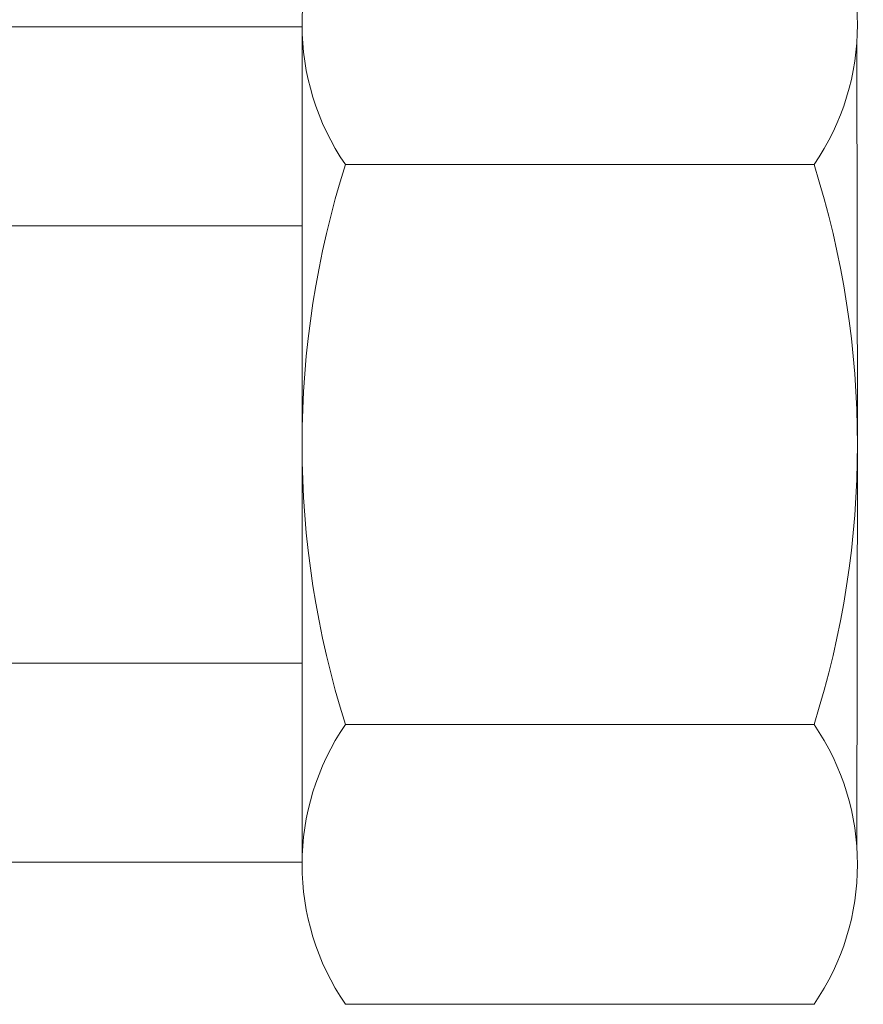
# Model space of a CAD drawing. Header units: millimetres. Extents: x -368 to 1732, y 3428 to 4913.
# Tile 50 of 80: x 1103.49 to 1106.81, y 4370.11 to 4373.98. Entities that reach past the tile are written whole.
import ezdxf

# ---------------------------------------------------------------- set-up
doc = ezdxf.new("R2010")
doc.units = ezdxf.units.MM
doc.linetypes.add('ACAD_ISO08W100', pattern=[36, 24, -3, 6, -3])
doc.layers.add('-- CO_p', color=51, linetype='Continuous', lineweight=9)

# ---------------------------------------------------------------- blocks, each defined once
blk = doc.blocks.new('łącznik DN20')
at = {"color": 11, "lineweight": 0}
for p, q in [((21.818, 0), (21.818, 16.502)), ((0, 0), (0.029, 15.749)), ((0, 0), (0.029, -15.749)), ((21.818, 0), (21.818, -16.502)), ((20.114, -22.003), (1.705, -22.003))]:
    blk.add_line(p, q, dxfattribs=at)
at = {"color": 50, "lineweight": 0}
for p, q in [((33.203, 16.422), (21.818, 16.422)), ((1.705, 11.001), (20.114, 11.001)), ((33.203, 8.591), (21.818, 8.591)), ((33.203, -8.591), (21.818, -8.591)), ((1.705, -11.001), (20.114, -11.001)), ((33.203, -16.422), (21.818, -16.422))]:
    blk.add_line(p, q, dxfattribs=at)
at = {"color": 11, "lineweight": 0}
for centre, start, end in [((9.727, 16.502), 145.5615, 214.4385), ((12.092, 16.502), 325.5615, 34.4385), ((9.727, -16.502), 145.5615, 214.4385), ((12.092, -16.502), 325.5615, 34.4385)]:
    blk.add_arc(centre, 9.727, start, end, dxfattribs=at)
at = {"color": 50, "lineweight": 0}
for centre, start, end in [((36.35, 0), 162.383, 197.617), ((-14.532, 0), 342.383, 17.617)]:
    blk.add_arc(centre, 36.35, start, end, dxfattribs=at)
blk = doc.blocks.new('-- CIEPŁOMIERZ ECHO II_20')
at = {"color": 6, "xscale": 0.1, "yscale": 0.1}
blk.add_blockref('łącznik DN20', (11.88909, -0.00245), dxfattribs=at)
blk = doc.blocks.new('*U324')
at = {"linetype": 'Continuous', "lineweight": 0}
blk.add_blockref('-- CIEPŁOMIERZ ECHO II_20', (3.3004, 0), dxfattribs=at)

msp = doc.modelspace()

# ---------------------------------------------------------------- block references
at = {"layer": '-- CO_p', "linetype": 'ACAD_ISO08W100', "ltscale": 20, "xscale": -1}
msp.add_blockref('*U324', (1121.9726, 4372.3175), dxfattribs=at)

doc.saveas('drawing.dxf')
